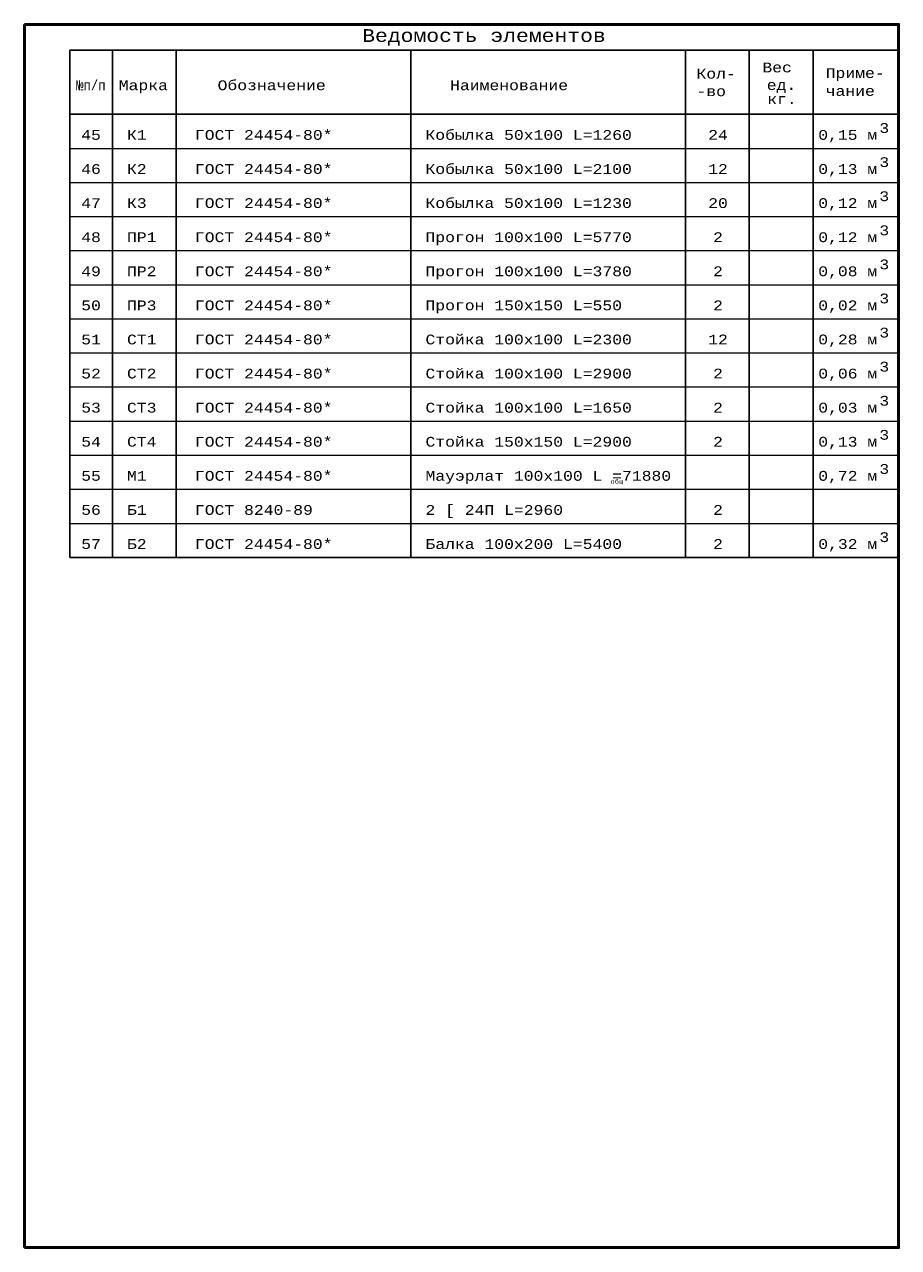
# Model space of a CAD drawing. Header units: millimetres. Extents: x -17 to 2655, y -428 to 194.
# Tile 46 of 47: x 2235 to 2440, y -423 to -136. Entities that reach past the tile are written whole.
import ezdxf
from ezdxf.enums import TextEntityAlignment as Align

# ---------------------------------------------------------------- set-up
doc = ezdxf.new("R2010")
doc.units = ezdxf.units.MM
doc.layers.add('лист а3', color=7, linetype='Continuous')
doc.styles.add('style1', font='COUR.TTF')

msp = doc.modelspace()

# ---------------------------------------------------------------- linework, layer by layer
at = {"lineweight": 30}
for p, q in [((2245.559, -142.0019), (2439.9451, -142.0019)), ((2245.559, -142.0019), (2245.559, -261.0019)), ((2255.559, -142.0019), (2255.559, -261.0019)), ((2270.559, -142.0019), (2270.559, -261.0019)), ((2325.559, -142.0019), (2325.559, -261.0019)), ((2389.9451, -142.0019), (2389.9451, -261.0019)), ((2404.9451, -142.0019), (2404.9451, -261.0019)), ((2419.9451, -142.0019), (2419.9451, -261.0019)), ((2439.9451, -142.0019), (2439.9451, -261.0019)), ((2245.559, -157.0019), (2439.9451, -157.0019)), ((2245.559, -261.0019), (2439.9451, -261.0019))]:
    msp.add_line(p, q, dxfattribs=at)
at = {"lineweight": 0}
for p, q in [((2245.559, -165.0019), (2439.9451, -165.0019)), ((2245.559, -173.0019), (2439.9451, -173.0019)), ((2245.559, -173.0019), (2439.9451, -173.0019)), ((2245.559, -181.0019), (2439.9451, -181.0019)), ((2245.559, -189.0019), (2439.9451, -189.0019)), ((2245.559, -189.0019), (2439.9451, -189.0019)), ((2245.559, -197.0019), (2439.9451, -197.0019)), ((2245.559, -205.0019), (2439.9451, -205.0019)), ((2245.559, -205.0019), (2439.9451, -205.0019)), ((2245.559, -213.0019), (2439.9451, -213.0019)), ((2245.559, -221.0019), (2439.9451, -221.0019)), ((2245.559, -229.0019), (2439.9451, -229.0019)), ((2245.559, -237.0019), (2439.9451, -237.0019)), ((2245.559, -245.0019), (2439.9451, -245.0019)), ((2245.559, -253.0019), (2439.9451, -253.0019))]:
    msp.add_line(p, q, dxfattribs=at)
at = {"layer": 'лист а3', "lineweight": 50}
for points in [[(2234.9451, -135.9324), (2439.9451, -135.9324), (2439.9451, -422.9324), (2234.9451, -422.9324)], [(2234.9451, -135.9324), (2234.9451, -422.9324)]]:
    msp.add_lwpolyline(points, dxfattribs=at)

# ---------------------------------------------------------------- texts
at = {"style": 'style1'}
for s, height, p in [('Ведомость элементов', 3, (2314.1565, -140.032)), ('Кол-', 2.3, (2392.5553, -148.6367)), ('Вес ', 2.3, (2408.0174, -147.1748)), ('Приме-', 2.3, (2422.865, -148.4881)), ('Марка', 2.3, (2257.0595, -151.3505)), ('Обозначение', 2.3, (2280.2455, -151.3505)), ('Наименование', 2.3, (2334.7787, -151.3505)), ('-во', 2.3, (2392.5553, -152.7535)), ('ед.', 2.3, (2409.045, -151.2916)), ('чание', 2.3, (2422.865, -152.6865)), ('кг.', 2.3, (2409.1516, -154.6001)), ('К1', 2.3, (2258.9919, -163.0019)), ('ГОСТ 24454-80*', 2.3, (2274.9194, -163.0019)), ('Кобылка 50x100 L=1260', 2.3, (2328.9952, -163.0019)), ('К2', 2.3, (2258.9919, -171.0019)), ('ГОСТ 24454-80*', 2.3, (2274.9194, -171.0019)), ('Кобылка 50x100 L=2100', 2.3, (2328.9952, -171.0019)), ('К3', 2.3, (2258.9919, -179.0019)), ('ГОСТ 24454-80*', 2.3, (2274.9194, -179.0019)), ('Кобылка 50x100 L=1230', 2.3, (2328.9952, -179.0019)), ('ПР1', 2.3, (2258.9919, -187.0019)), ('ГОСТ 24454-80*', 2.3, (2274.9194, -187.0019)), ('Прогон 100x100 L=5770', 2.3, (2328.9952, -187.0019)), ('ПР2', 2.3, (2258.9919, -195.0019)), ('ГОСТ 24454-80*', 2.3, (2274.9194, -195.0019)), ('Прогон 100x100 L=3780', 2.3, (2328.9952, -195.0019)), ('ПР3', 2.3, (2258.9919, -203.0019)), ('ГОСТ 24454-80*', 2.3, (2274.9194, -203.0019)), ('Прогон 150x150 L=550', 2.3, (2328.9952, -203.0019)), ('СТ1', 2.3, (2258.9919, -211.0019)), ('ГОСТ 24454-80*', 2.3, (2274.9194, -211.0019)), ('Стойка 100x100 L=2300', 2.3, (2328.9952, -211.0019)), ('СТ2', 2.3, (2258.9919, -219.0019)), ('ГОСТ 24454-80*', 2.3, (2274.9194, -219.0019)), ('Стойка 100x100 L=2900', 2.3, (2328.9952, -219.0019)), ('СТ3', 2.3, (2258.9919, -227.0019)), ('ГОСТ 24454-80*', 2.3, (2274.9194, -227.0019)), ('Стойка 100x100 L=1650', 2.3, (2328.9952, -227.0019)), ('Стойка 150x150 L=2900', 2.3, (2328.9952, -235.0019)), ('СТ4', 2.3, (2258.9919, -235.0019)), ('ГОСТ 24454-80*', 2.3, (2274.9194, -235.0019)), ('М1', 2.3, (2258.9919, -243.0019)), ('ГОСТ 24454-80*', 2.3, (2274.9194, -243.0019)), ('Мауэрлат 100x100 L =71880', 2.3, (2328.9952, -243.0019)), ('общ', 1, (2372.3666, -243.6929)), ('Б1', 2.3, (2258.9919, -251.0019)), ('ГОСТ 8240-89', 2.3, (2274.9194, -251.0019)), ('2 [ 24П L=2960', 2.3, (2328.9952, -251.0019)), ('Б2', 2.3, (2258.9919, -259.0019)), ('ГОСТ 24454-80*', 2.3, (2274.9194, -259.0019)), ('Балка 100x200 L=5400', 2.3, (2328.9952, -259.0019))]:
    msp.add_text(s, height=height, dxfattribs=at).set_placement(p)
at = {"style": 'style1', "width": 0.75}
msp.add_text('№п/п', height=2.3, dxfattribs=at).set_placement((2247.0595, -151.3505))
at = {"style": 'style1'}
for s, p in [('45', (2250.559, -161.8539)), ('46', (2250.559, -169.8539)), ('47', (2250.559, -177.8539)), ('48', (2250.559, -185.8539)), ('49', (2250.559, -193.8539)), ('50', (2250.559, -201.8539)), ('51', (2250.559, -209.8539)), ('52', (2250.559, -217.8539)), ('53', (2250.559, -225.8539)), ('54', (2250.559, -233.8539)), ('55', (2250.559, -241.8539)), ('56', (2250.559, -249.8539)), ('57', (2250.559, -257.8539))]:
    msp.add_text(s, height=2.3, dxfattribs=at).set_placement(p, align=Align.MIDDLE_CENTER)
for s, p in [('24', (2397.6059, -163.0019)), ('0,15 м', (2428.0285, -163.0019)), ('3', (2436.5997, -161.3869)), ('12', (2397.6059, -171.0019)), ('0,13 м', (2428.0285, -171.0019)), ('3', (2436.5997, -169.3869)), ('3', (2436.5997, -177.3869)), ('20', (2397.6059, -179.0019)), ('0,12 м', (2428.0285, -179.0019)), ('3', (2436.5997, -185.3869)), ('2', (2397.6059, -187.0019)), ('0,12 м', (2428.0285, -187.0019)), ('3', (2436.5997, -193.3869)), ('2', (2397.6059, -195.0019)), ('0,08 м', (2428.0285, -195.0019)), ('2', (2397.6059, -203.0019)), ('0,02 м', (2428.0285, -203.0019)), ('3', (2436.5997, -201.3869)), ('12', (2397.6059, -211.0019)), ('0,28 м', (2428.0285, -211.0019)), ('3', (2436.5997, -209.3869)), ('3', (2436.5997, -217.3869)), ('2', (2397.6059, -219.0019)), ('0,06 м', (2428.0285, -219.0019)), ('3', (2436.5997, -225.3869)), ('2', (2397.6059, -227.0019)), ('0,03 м', (2428.0285, -227.0019)), ('3', (2436.5997, -233.3869)), ('2', (2397.6059, -235.0019)), ('0,13 м', (2428.0285, -235.0019)), ('0,72 м', (2428.0285, -243.0019)), ('3', (2436.5997, -241.3869)), ('2', (2397.6059, -251.0019)), ('3', (2436.5997, -257.3869)), ('2', (2397.6059, -259.0019)), ('0,32 м', (2428.0285, -259.0019))]:
    msp.add_text(s, height=2.3, dxfattribs=at).set_placement(p, align=Align.CENTER)

doc.saveas('drawing.dxf')
